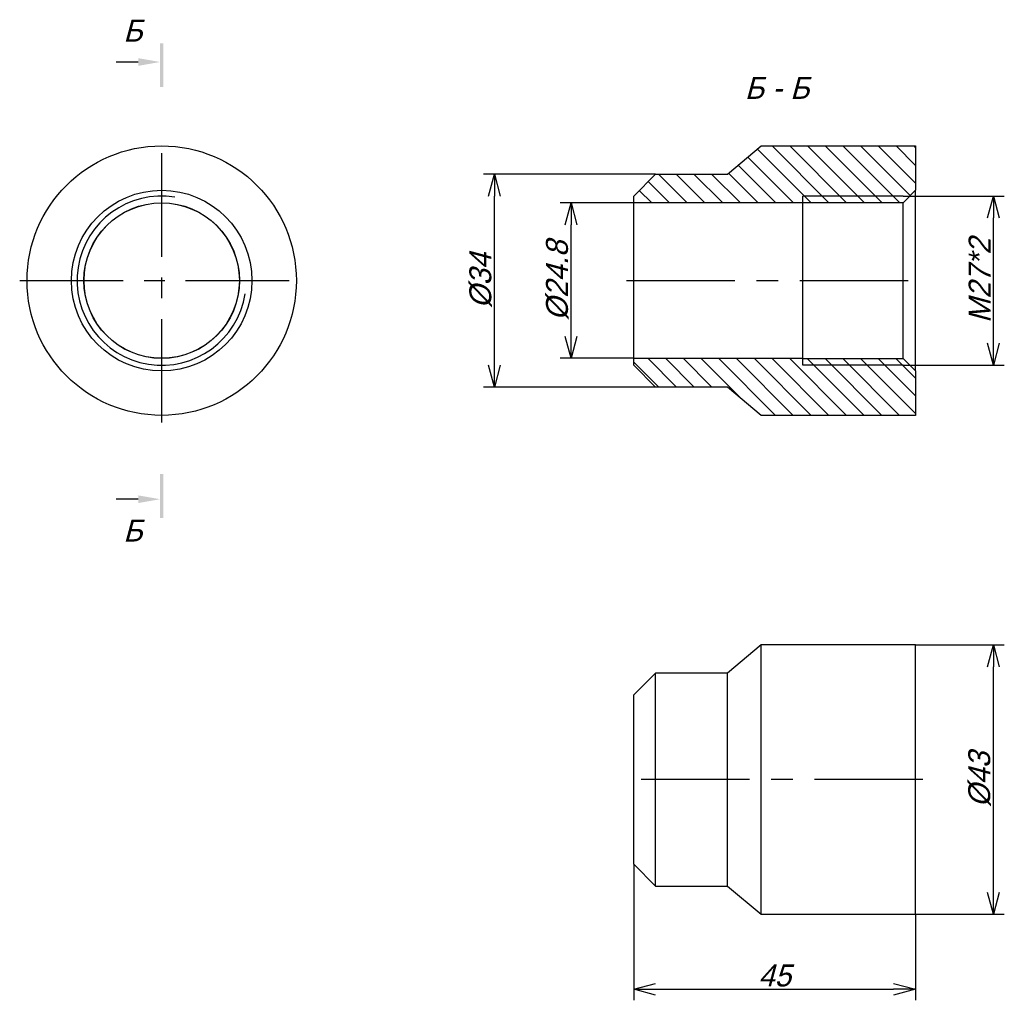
# Model space of a CAD drawing. Extents: x 27 to 184, y 110 to 266.
import ezdxf

# ---------------------------------------------------------------- set-up
doc = ezdxf.new("R2010")
doc.units = 0
doc.linetypes.add('CENTER_PER1_SCALE0_520896', pattern=[43, 16.53846153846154, -3.307692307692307, 3.307692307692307, -3.307692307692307, 16.53846153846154])
doc.linetypes.add('CENTER_PER1_SCALE0_545124', pattern=[45, 17.30769230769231, -3.461538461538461, 3.461538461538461, -3.461538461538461, 17.30769230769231])
doc.layers.get('0').update_dxf_attribs({"linetype": 'CONTINUOUS'})
doc.layers.get('DEFPOINTS').update_dxf_attribs({"linetype": 'CONTINUOUS'})
doc.styles.add('TEXTSTYLE_1', font='T-FLEX Type A.TTF', dxfattribs={"oblique": 14.99999999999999, "height": 3.5})
doc.styles.add('TEXTSTYLE_2', font='T-FLEX Type A.TTF', dxfattribs={"oblique": 14.99999999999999, "height": 3.5})
doc.dimstyles.new('DIM_ST_1', dxfattribs={"dimtxt": 3.5, "dimasz": 3.5, "dimexe": 1.75, "dimexo": 0, "dimgap": 0.4375, "dimtad": 1, "dimrnd": 0.01, "dimtxsty": 'TEXTSTYLE_1', "dimblk": 'OPEN30', "dimcen": 0.09, "dimclrd": 7, "dimclre": 7, "dimclrt": 7, "dimazin": 3, "dimtfac": 1, "dimtdec": 0, "dimtmove": 0, "dimatfit": 3, "dimtvp": 1, "dimtolj": 1})
doc.dimstyles.new('DIM_ST_2', dxfattribs={"dimtxt": 3.5, "dimasz": 3.5, "dimexe": 1.75, "dimexo": 0, "dimgap": 0.4375, "dimtad": 1, "dimrnd": 0.01, "dimtxsty": 'TEXTSTYLE_1', "dimblk": 'OPEN30', "dimcen": 0.09, "dimclrd": 7, "dimclre": 7, "dimclrt": 7, "dimazin": 3, "dimtfac": 1, "dimtdec": 0, "dimtmove": 0, "dimatfit": 3, "dimtvp": 1, "dimtolj": 1})
doc.dimstyles.new('DIM_ST_3', dxfattribs={"dimtxt": 3.5, "dimasz": 3.5, "dimexe": 1.75, "dimexo": 0, "dimgap": 0.4375, "dimtad": 1, "dimrnd": 0.01, "dimtxsty": 'TEXTSTYLE_1', "dimblk": 'OPEN30', "dimcen": 0.09, "dimclrd": 7, "dimclre": 7, "dimclrt": 7, "dimazin": 3, "dimtfac": 1, "dimtdec": 0, "dimtmove": 0, "dimatfit": 3, "dimtvp": 1, "dimtolj": 1})
doc.dimstyles.new('DIM_ST_4', dxfattribs={"dimtxt": 3.5, "dimasz": 3.5, "dimexe": 1.75, "dimexo": 0, "dimgap": 0.4375, "dimtad": 1, "dimrnd": 0.01, "dimtxsty": 'TEXTSTYLE_1', "dimblk": 'OPEN30', "dimcen": 0.09, "dimclrd": 7, "dimclre": 7, "dimclrt": 7, "dimazin": 3, "dimtfac": 1, "dimtdec": 0, "dimtmove": 0, "dimatfit": 3, "dimtvp": 1, "dimtolj": 1})
doc.dimstyles.new('DIM_ST_5', dxfattribs={"dimtxt": 3.5, "dimasz": 3.5, "dimexe": 1.75, "dimexo": 0, "dimgap": 0.4375, "dimtad": 1, "dimrnd": 0.01, "dimtxsty": 'TEXTSTYLE_1', "dimblk": 'OPEN30', "dimcen": 0.09, "dimclrd": 7, "dimclre": 7, "dimclrt": 7, "dimazin": 3, "dimtfac": 1, "dimtdec": 0, "dimtmove": 0, "dimatfit": 3, "dimtvp": 1, "dimtolj": 1})

# ---------------------------------------------------------------- blocks, each defined once
blk = doc.blocks.new('_OPEN30')
at = {"color": 0, "linetype": 'BYBLOCK'}
for p, q in [((-1, 0.267949), (0, 0)), ((0, 0), (-1, -0.267949)), ((0, 0), (-1, 0))]:
    blk.add_line(p, q, dxfattribs=at)
blk = doc.blocks.new('*D5')
at = {"color": 7}
for p, q in [((124.7553905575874, 237.2177908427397), (113.0053905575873, 237.2177908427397)), ((114.7553905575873, 215.9177908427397), (114.7553905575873, 233.7177908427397)), ((124.7553905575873, 212.4177908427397), (113.0053905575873, 212.4177908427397))]:
    blk.add_line(p, q, dxfattribs=at)
at = {"layer": 'DEFPOINTS', "color": 0}
for p in [(114.7553905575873, 237.2177908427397), (124.7553905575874, 237.2177908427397), (124.7553905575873, 212.4177908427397)]:
    blk.add_point(p, dxfattribs=at)
at = {"color": 7, "xscale": 3.5, "yscale": 3.5, "zscale": 3.5}
for p, rotation in [((114.7553905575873, 237.2177908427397), 90), ((114.7553905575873, 212.4177908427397), 270)]:
    blk.add_blockref('_OPEN30', p, dxfattribs=dict(at, rotation=rotation))
at = {"color": 7, "insert": (112.5678905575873, 224.8177908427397), "char_height": 3.5, "attachment_point": 5, "rotation": 90, "style": 'TEXTSTYLE_1'}
blk.add_mtext('\\A1;%%c24.8{\\H0.5x;\\S^ ;}', dxfattribs=at)
blk = doc.blocks.new('*D6')
at = {"color": 7}
for p, q in [((128.2553905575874, 241.8177908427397), (100.7700008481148, 241.8177908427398)), ((102.5200008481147, 211.3177908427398), (102.5200008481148, 238.3177908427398)), ((128.2553905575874, 207.8177908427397), (100.7700008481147, 207.8177908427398))]:
    blk.add_line(p, q, dxfattribs=at)
at = {"layer": 'DEFPOINTS', "color": 0}
for p in [(102.5200008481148, 241.8177908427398), (128.2553905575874, 241.8177908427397), (128.2553905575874, 207.8177908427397)]:
    blk.add_point(p, dxfattribs=at)
at = {"color": 7, "xscale": 3.5, "yscale": 3.5, "zscale": 3.5}
for p, rotation in [((102.5200008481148, 241.8177908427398), 89.99999999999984), ((102.5200008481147, 207.8177908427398), 269.9999999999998)]:
    blk.add_blockref('_OPEN30', p, dxfattribs=dict(at, rotation=rotation))
at = {"color": 7, "insert": (100.3325008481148, 224.8177908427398), "char_height": 3.5, "attachment_point": 5, "rotation": 89.99999999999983, "style": 'TEXTSTYLE_1'}
blk.add_mtext('\\A1;%%c34{\\H0.5x;\\S^ ;}', dxfattribs=at)
blk = doc.blocks.new('*D7')
at = {"color": 7}
for p, q in [((169.7553905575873, 166.7049465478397), (183.920000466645, 166.7049465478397)), ((182.170000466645, 127.2049465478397), (182.170000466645, 163.2049465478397)), ((169.7553905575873, 123.7049465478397), (183.920000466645, 123.7049465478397))]:
    blk.add_line(p, q, dxfattribs=at)
at = {"layer": 'DEFPOINTS', "color": 0}
for p in [(169.7553905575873, 166.7049465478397), (182.170000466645, 166.7049465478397), (169.7553905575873, 123.7049465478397)]:
    blk.add_point(p, dxfattribs=at)
at = {"color": 7, "xscale": 3.5, "yscale": 3.5, "zscale": 3.5}
for p, rotation in [((182.170000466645, 166.7049465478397), 90), ((182.170000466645, 123.7049465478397), 270)]:
    blk.add_blockref('_OPEN30', p, dxfattribs=dict(at, rotation=rotation))
at = {"color": 7, "insert": (179.982500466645, 145.2049465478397), "char_height": 3.5, "attachment_point": 5, "rotation": 90, "style": 'TEXTSTYLE_1'}
blk.add_mtext('\\A1;%%c43{\\H0.5x;\\S^ ;}', dxfattribs=at)
blk = doc.blocks.new('*D8')
at = {"color": 7}
for p, q in [((167.7553905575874, 238.3178228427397), (183.920000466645, 238.3178228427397)), ((182.170000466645, 214.8177588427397), (182.170000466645, 234.8178228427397)), ((167.7553905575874, 211.3177588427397), (183.920000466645, 211.3177588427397))]:
    blk.add_line(p, q, dxfattribs=at)
at = {"layer": 'DEFPOINTS', "color": 0}
for p in [(167.7553905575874, 238.3178228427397), (182.170000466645, 238.3178228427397), (167.7553905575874, 211.3177588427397)]:
    blk.add_point(p, dxfattribs=at)
at = {"color": 7, "xscale": 3.5, "yscale": 3.5, "zscale": 3.5}
for p, rotation in [((182.170000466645, 238.3178228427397), 90), ((182.170000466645, 211.3177588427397), 270)]:
    blk.add_blockref('_OPEN30', p, dxfattribs=dict(at, rotation=rotation))
at = {"color": 7, "insert": (179.982500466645, 224.8177908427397), "char_height": 3.5, "attachment_point": 5, "rotation": 90, "style": 'TEXTSTYLE_1'}
blk.add_mtext('\\A1;M27*2', dxfattribs=at)
blk = doc.blocks.new('*D9')
at = {"color": 7}
for p, q in [((124.7553905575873, 131.7049465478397), (124.7553905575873, 109.9799995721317)), ((169.7553905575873, 123.7049465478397), (169.7553905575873, 109.9799995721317)), ((128.2553905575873, 111.7299995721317), (166.2553905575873, 111.7299995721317))]:
    blk.add_line(p, q, dxfattribs=at)
at = {"layer": 'DEFPOINTS', "color": 0}
for p in [(124.7553905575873, 131.7049465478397), (169.7553905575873, 123.7049465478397), (169.7553905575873, 111.7299995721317)]:
    blk.add_point(p, dxfattribs=at)
at = {"color": 7, "xscale": 3.5, "yscale": 3.5, "zscale": 3.5}
for p, rotation in [((124.7553905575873, 111.7299995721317), 180), ((169.7553905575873, 111.7299995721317), 360)]:
    blk.add_blockref('_OPEN30', p, dxfattribs=dict(at, rotation=rotation))
at = {"color": 7, "insert": (147.2553905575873, 113.9174995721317), "char_height": 3.5, "attachment_point": 5, "style": 'TEXTSTYLE_1'}
blk.add_mtext('\\A1;45{\\H0.5x;\\S^ ;}', dxfattribs=at)
blk = doc.blocks.new('НА_САЙТ')
for points in [[(49.65000804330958, 262.7), (49.65000804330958, 255.7), (49.15000804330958, 255.7), (49.15000804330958, 262.7)], [(45.65000804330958, 259.0859649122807), (49.15000804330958, 259.7), (45.65000804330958, 260.3140350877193)], [(49.15000804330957, 186.9355816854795), (49.15000804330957, 193.9355816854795), (49.65000804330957, 193.9355816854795), (49.65000804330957, 186.9355816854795)], [(45.65000804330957, 189.3215465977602), (49.15000804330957, 189.9355816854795), (45.65000804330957, 190.5496167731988)]]:
    blk.add_hatch(color=7).paths.add_polyline_path(points, flags=0)
h = blk.add_hatch()
h.set_pattern_fill('_USER', scale=2, angle=134.9999999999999, style=0, pattern_type=0)
h.set_pattern_definition([(134.9999999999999, (0, 0), (-1.414213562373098, -1.414213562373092), [])])
h.paths.add_polyline_path([(145.1182817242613, 203.3177908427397), (169.7553905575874, 203.3177908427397), (169.7553905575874, 210.4002908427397), (167.7553905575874, 212.4002908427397), (151.7553905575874, 212.4002908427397), (151.7553905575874, 212.4177908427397), (124.7553905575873, 212.4177908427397), (124.7553905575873, 211.3177908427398), (128.2553905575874, 207.8177908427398), (139.7553905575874, 207.8177908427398)], flags=0)
h.paths.add_polyline_path([(167.7553905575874, 237.2352908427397), (169.7553905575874, 239.2352908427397), (169.7553905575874, 246.3177908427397), (145.1182817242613, 246.3177908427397), (139.7553905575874, 241.8177908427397), (128.2553905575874, 241.8177908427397), (124.7553905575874, 238.3177908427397), (124.7553905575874, 237.2177908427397), (151.7553905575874, 237.2177908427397), (151.7553905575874, 237.2352908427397)], flags=0)
at = {"color": 7, "linetype": 'CONTINUOUS'}
for p, q in [((45.65000804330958, 259.7), (42.15000804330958, 259.7)), ((139.7553905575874, 241.8177908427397), (145.1182817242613, 246.3177908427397)), ((145.1182817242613, 246.3177908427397), (169.7553905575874, 246.3177908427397)), ((169.7553905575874, 246.3177908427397), (169.7553905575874, 239.2352908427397)), ((124.7553905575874, 238.3177908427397), (128.2553905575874, 241.8177908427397)), ((128.2553905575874, 241.8177908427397), (139.7553905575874, 241.8177908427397)), ((169.7553905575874, 239.2352908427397), (167.7553905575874, 237.2352908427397)), ((169.7553905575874, 210.4002908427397), (169.7553905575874, 239.2352908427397)), ((124.7553905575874, 237.2177908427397), (124.7553905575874, 238.3177908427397)), ((167.7553905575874, 238.3178228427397), (151.7553905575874, 238.3178228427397)), ((151.7553905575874, 237.2352908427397), (151.7553905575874, 238.3178228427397)), ((167.7553905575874, 238.3178228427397), (151.7553905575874, 238.3178228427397)), ((167.7553905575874, 238.3178228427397), (168.8379225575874, 238.3178228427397)), ((124.7553905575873, 212.4177908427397), (124.7553905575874, 237.2177908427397)), ((151.7553905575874, 237.2177908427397), (124.7553905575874, 237.2177908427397)), ((151.7553905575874, 237.2352908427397), (151.7553905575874, 237.2177908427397)), ((167.7553905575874, 237.2352908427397), (151.7553905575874, 237.2352908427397)), ((151.7553905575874, 212.4177908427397), (151.7553905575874, 237.2177908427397)), ((167.7553905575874, 212.4002908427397), (167.7553905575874, 237.2352908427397)), ((124.7553905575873, 211.3177908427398), (124.7553905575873, 212.4177908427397)), ((124.7553905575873, 212.4177908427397), (151.7553905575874, 212.4177908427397)), ((151.7553905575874, 212.4177908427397), (151.7553905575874, 212.4002908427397)), ((151.7553905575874, 211.3177588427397), (151.7553905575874, 212.4002908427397)), ((151.7553905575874, 212.4002908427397), (167.7553905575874, 212.4002908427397)), ((167.7553905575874, 212.4002908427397), (169.7553905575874, 210.4002908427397)), ((128.2553905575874, 207.8177908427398), (124.7553905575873, 211.3177908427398)), ((167.7553905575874, 211.3177588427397), (151.7553905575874, 211.3177588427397)), ((167.7553905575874, 211.3177588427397), (151.7553905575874, 211.3177588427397)), ((167.7553905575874, 211.3177588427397), (168.8379225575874, 211.3177588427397)), ((169.7553905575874, 210.4002908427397), (169.7553905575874, 203.3177908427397)), ((139.7553905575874, 207.8177908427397), (128.2553905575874, 207.8177908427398)), ((145.1182817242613, 203.3177908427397), (139.7553905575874, 207.8177908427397)), ((169.7553905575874, 203.3177908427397), (145.1182817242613, 203.3177908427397)), ((45.65000804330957, 189.9355816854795), (42.15000804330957, 189.9355816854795)), ((145.1182817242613, 166.7049465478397), (139.7553905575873, 162.2049465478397)), ((169.7553905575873, 166.7049465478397), (145.1182817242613, 166.7049465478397)), ((145.1182817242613, 123.7049465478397), (145.1182817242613, 166.7049465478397)), ((169.7553905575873, 123.7049465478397), (169.7553905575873, 166.7049465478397)), ((128.2553905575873, 162.2049465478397), (124.7553905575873, 158.7049465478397)), ((128.2553905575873, 128.2049465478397), (128.2553905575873, 162.2049465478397)), ((139.7553905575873, 162.2049465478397), (128.2553905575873, 162.2049465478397)), ((139.7553905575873, 128.2049465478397), (139.7553905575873, 162.2049465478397)), ((124.7553905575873, 131.7049465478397), (124.7553905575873, 158.7049465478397)), ((124.7553905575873, 131.7049465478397), (128.2553905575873, 128.2049465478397)), ((128.2553905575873, 128.2049465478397), (139.7553905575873, 128.2049465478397)), ((139.7553905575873, 128.2049465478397), (145.1182817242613, 123.7049465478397)), ((145.1182817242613, 123.7049465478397), (169.7553905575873, 123.7049465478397))]:
    blk.add_line(p, q, dxfattribs=at)
at = {"color": 7, "linetype": 'CENTER_PER1_SCALE0_520896'}
for p, q in [((49.40000804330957, 202.1511241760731), (49.40000804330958, 247.4844575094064)), ((26.73334137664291, 224.8177908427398), (72.06667470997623, 224.8177908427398))]:
    blk.add_line(p, q, dxfattribs=at)
at = {"color": 7, "linetype": 'CENTER_PER1_SCALE0_545124'}
for p, q in [((123.5887238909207, 224.8177908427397), (170.922057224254, 224.8177908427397)), ((170.922057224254, 145.2049465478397), (123.5887238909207, 145.2049465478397))]:
    blk.add_line(p, q, dxfattribs=at)
at = {"color": 7, "linetype": 'CONTINUOUS'}
for radius in [21.49999999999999, 14.41749999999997, 12.41749999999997, 12.4]:
    blk.add_circle((49.40000804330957, 224.8177908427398), radius, dxfattribs=at)
blk.add_arc((49.40000804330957, 224.8177908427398), 13.50003199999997, 80.99999999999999, 350.9999999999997, dxfattribs=at)
at = {"color": 7, "style": 'TEXTSTYLE_2', "oblique": 14.99999999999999}
for s, p in [('Б', (43.27475804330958, 262.95)), ('Б - Б', (142.5023905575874, 253.8177908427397)), ('Б', (43.27475804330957, 183.1855816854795))]:
    blk.add_text(s, height=3.5, dxfattribs=at).set_placement(p)
for base, p1, p2, angle, text, dimstyle, picture, middle in [((102.5200008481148, 241.8177908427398), (128.2553905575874, 207.8177908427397), (128.2553905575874, 241.8177908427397), 89.99999999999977, '%%c<>{\\H0.5x;\\S^ ;}', 'DIM_ST_2', '*D6', (102.5200008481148, 224.8177908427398)), ((182.170000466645, 238.3178228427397), (167.7553905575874, 211.3177588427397), (167.7553905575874, 238.3178228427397), 90, 'M27*2', 'DIM_ST_4', '*D8', (182.170000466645, 224.8177908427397)), ((114.7553905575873, 237.2177908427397), (124.7553905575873, 212.4177908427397), (124.7553905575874, 237.2177908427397), 90, '%%c<>{\\H0.5x;\\S^ ;}', 'DIM_ST_1', '*D5', (114.7553905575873, 224.8177908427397)), ((182.170000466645, 166.7049465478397), (169.7553905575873, 123.7049465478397), (169.7553905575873, 166.7049465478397), 90, '%%c<>{\\H0.5x;\\S^ ;}', 'DIM_ST_3', '*D7', (182.170000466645, 145.2049465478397))]:
    dim = blk.add_linear_dim(base=base, p1=p1, p2=p2, angle=angle, text=text, dimstyle=dimstyle)
    dim.commit()
    dim.dimension.update_dxf_attribs({"geometry": picture, "text_midpoint": middle, "dimtype": 160})
dim = blk.add_linear_dim(base=(169.7553905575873, 111.7299995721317), p1=(124.7553905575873, 131.7049465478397), p2=(169.7553905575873, 123.7049465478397), text='<>{\\H0.5x;\\S^ ;}', dimstyle='DIM_ST_5')
dim.commit()
dim.dimension.update_dxf_attribs({"geometry": '*D9', "text_midpoint": (147.2553905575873, 111.7299995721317), "dimtype": 160})

msp = doc.modelspace()

# ---------------------------------------------------------------- block references
msp.add_blockref('НА_САЙТ', (0, 0))

doc.saveas('drawing.dxf')
